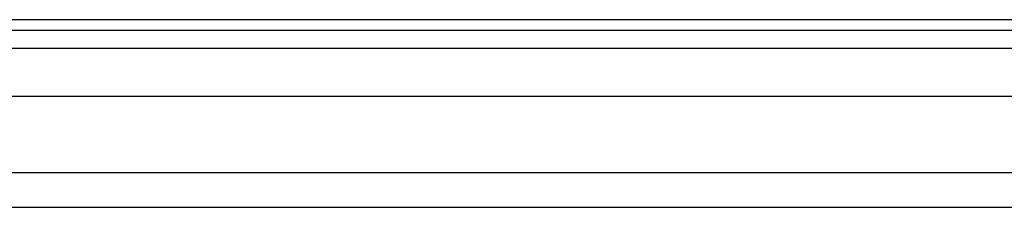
# Model space of a CAD drawing. Header units: inches. Extents: x 2.8 to 80.3, y 4.6 to 43.1.
# Tile 48 of 83: x 7.9 to 12.9, y 31.8 to 32.8. Entities that reach past the tile are written whole.
import ezdxf

# ---------------------------------------------------------------- set-up
doc = ezdxf.new("R2010")
doc.units = ezdxf.units.IN
doc.header["$MEASUREMENT"] = 0
doc.layers.add('Visible Edges(ANSI)', color=7, linetype='Continuous', lineweight=25)
doc.layers.add('Visible Tangent Edges(ANSI)', color=7, linetype='Continuous', lineweight=25)

msp = doc.modelspace()

# ---------------------------------------------------------------- linework, layer by layer
at = {"layer": 'Visible Edges(ANSI)'}
for p, q in [((18.5741, 32.7699), (2.9481, 32.7699)), ((2.9481, 32.7169), (18.5741, 32.7169)), ((3.6788, 32.3762), (17.823, 32.3762)), ((17.823, 31.9825), (3.6788, 31.9825)), ((3.9076, 31.8059), (17.5326, 31.8059))]:
    msp.add_line(p, q, dxfattribs=at)
at = {"layer": 'Visible Tangent Edges(ANSI)'}
msp.add_line((2.9481, 32.6239), (18.5741, 32.6239), dxfattribs=at)

doc.saveas('drawing.dxf')
